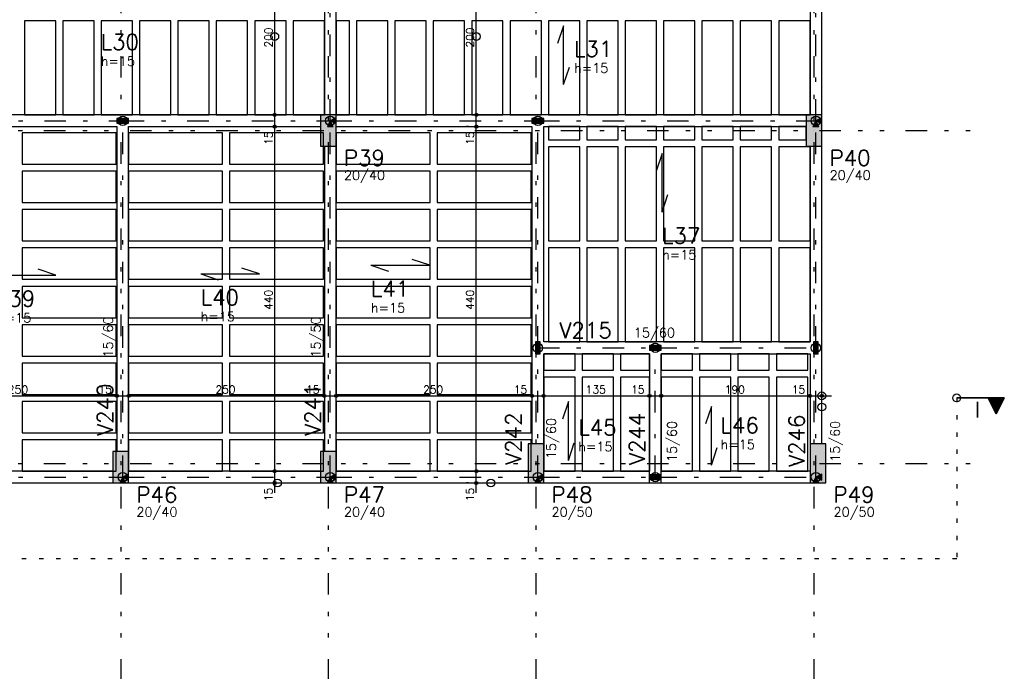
# Model space of a CAD drawing. Extents: x 0 to 119, y 0 to 84.
# Tile 9 of 19: x 54 to 77, y 19 to 34. Entities that reach past the tile are written whole.
import ezdxf

# ---------------------------------------------------------------- set-up
doc = ezdxf.new("R2010")
doc.units = 0
doc.header["$MEASUREMENT"] = 0
for name, pattern in [('ESTILO_TQS_0002', [0.4, 0.1, -0.3]), ('ESTILO_TQS_0003', [1.5, 0.5, -0.4, 0.1, -0.5]), ('ESTILO_TQS_0004', [2, 0.5, -0.4, 0.1, -0.4, 0.1, -0.5])]:
    doc.linetypes.add(name, pattern=pattern)
for name, color, linetype in [('1', 1, 'CONTINUOUS'), ('3', 3, 'CONTINUOUS'), ('4', 4, 'CONTINUOUS'), ('6', 6, 'CONTINUOUS'), ('9', 9, 'CONTINUOUS')]:
    doc.layers.add(name, color=color, linetype=linetype)
doc.styles.get("Standard").update_dxf_attribs({"font": 'ROMANS.SHX'})

msp = doc.modelspace()

# ---------------------------------------------------------------- linework, layer by layer
at = {"layer": '1', "linetype": 'ESTILO_TQS_0004'}
for p, q in [((56.007, 75.149), (56.007, 6.967)), ((60.825, 75.149), (60.825, 6.967)), ((65.644, 75.149), (65.644, 6.967)), ((72.098, 75.149), (72.098, 6.967)), ((10.225, 31.422), (76.189, 31.422)), ((10.225, 23.695), (76.189, 23.695))]:
    msp.add_line(p, q, dxfattribs=at)
at = {"layer": '1', "linetype": 'Continuous'}
for p, q in [((59.582, 31.558), (59.582, 35.649)), ((64.26, 31.558), (64.26, 35.649)), ((66.283, 33.85), (66.147, 33.441)), ((66.283, 32.486), (66.283, 33.85)), ((66.283, 32.486), (66.42, 32.895)), ((59.582, 31.286), (59.582, 32.013)), ((64.26, 31.286), (64.26, 32.013)), ((59.582, 31.786), (59.582, 31.786)), ((59.582, 31.786), (59.582, 31.786)), ((64.077, 31.786), (64.033, 31.786)), ((64.077, 31.786), (64.033, 31.786)), ((64.304, 31.786), (64.304, 31.786)), ((64.304, 31.786), (64.304, 31.786)), ((59.582, 23.286), (59.582, 31.74)), ((64.26, 23.286), (64.26, 31.74)), ((59.582, 31.513), (59.582, 31.513)), ((59.582, 31.513), (59.582, 31.513)), ((60.825, 31.422), (60.825, 31.422)), ((64.077, 31.513), (64.033, 31.513)), ((64.077, 31.513), (64.033, 31.513)), ((64.304, 31.513), (64.304, 31.513)), ((64.304, 31.513), (64.304, 31.513)), ((72.098, 31.422), (72.098, 31.422)), ((68.574, 30.888), (68.437, 30.479)), ((68.574, 29.524), (68.574, 30.888)), ((68.574, 29.524), (68.71, 29.934)), ((63.179, 28.293), (62.77, 28.43)), ((54.501, 28.064), (54.092, 28.2)), ((59.226, 28.093), (58.817, 28.229)), ((61.815, 28.293), (63.179, 28.293)), ((61.815, 28.293), (62.224, 28.157)), ((53.137, 28.064), (54.501, 28.064)), ((57.863, 28.093), (59.226, 28.093)), ((57.863, 28.093), (58.272, 27.956)), ((51.144, 25.263), (56.144, 25.263)), ((55.689, 25.263), (56.416, 25.263)), ((55.916, 25.263), (55.916, 25.263)), ((55.916, 25.263), (55.916, 25.263)), ((55.962, 25.263), (60.962, 25.263)), ((56.189, 25.263), (56.189, 25.263)), ((56.189, 25.263), (56.189, 25.263)), ((60.507, 25.263), (61.234, 25.263)), ((60.734, 25.263), (60.734, 25.263)), ((60.734, 25.263), (60.734, 25.263)), ((60.78, 25.263), (65.78, 25.263)), ((61.007, 25.263), (61.007, 25.263)), ((61.007, 25.263), (61.007, 25.263)), ((65.325, 25.263), (66.053, 25.263)), ((65.553, 25.263), (65.553, 25.263)), ((65.553, 25.263), (65.553, 25.263)), ((65.598, 25.263), (68.507, 25.263)), ((65.825, 25.263), (65.825, 25.263)), ((65.825, 25.263), (65.825, 25.263)), ((68.053, 25.263), (68.78, 25.263)), ((68.28, 25.263), (68.28, 25.263)), ((68.28, 25.263), (68.28, 25.263)), ((68.325, 25.263), (72.234, 25.263)), ((68.553, 25.263), (68.553, 25.263)), ((68.553, 25.263), (68.553, 25.263)), ((71.78, 25.263), (72.507, 25.263)), ((72.007, 25.263), (72.007, 25.263)), ((72.007, 25.263), (72.007, 25.263)), ((72.28, 25.263), (72.28, 25.263)), ((66.397, 25.128), (66.261, 24.719)), ((66.397, 23.764), (66.397, 25.128)), ((69.719, 25.018), (69.582, 24.609)), ((69.719, 23.654), (69.719, 25.018)), ((66.397, 23.764), (66.533, 24.174)), ((69.719, 23.654), (69.855, 24.063)), ((56.007, 23.604), (56.007, 23.604)), ((59.582, 23.013), (59.582, 23.74)), ((60.825, 23.604), (60.825, 23.604)), ((64.26, 23.013), (64.26, 23.74)), ((65.644, 23.695), (65.644, 23.695)), ((72.189, 23.695), (72.189, 23.695)), ((59.582, 23.513), (59.582, 23.513)), ((59.582, 23.513), (59.582, 23.513)), ((64.077, 23.513), (64.033, 23.513)), ((64.077, 23.513), (64.033, 23.513)), ((64.304, 23.513), (64.304, 23.513)), ((64.304, 23.513), (64.304, 23.513)), ((59.582, 23.24), (59.582, 23.24)), ((64.077, 23.24), (64.033, 23.24)), ((64.304, 23.24), (64.304, 23.24))]:
    msp.add_line(p, q, dxfattribs=at)
at = {"layer": '1', "linetype": 'ESTILO_TQS_0003'}
for p, q in [((60.871, 31.649), (60.871, 35.558)), ((72.144, 31.649), (72.144, 35.558)), ((51.234, 31.649), (56.053, 31.649)), ((56.053, 31.649), (60.871, 31.649)), ((56.053, 23.376), (56.053, 31.649)), ((60.871, 31.649), (65.689, 31.649)), ((60.871, 23.376), (60.871, 31.649)), ((65.689, 31.649), (72.144, 31.649)), ((65.689, 26.376), (65.689, 31.649)), ((72.144, 26.376), (72.144, 31.649)), ((65.689, 23.376), (65.689, 26.376)), ((65.689, 26.376), (68.416, 26.376)), ((68.416, 23.376), (68.416, 26.376)), ((68.416, 26.376), (72.144, 26.376)), ((72.144, 23.376), (72.144, 26.376)), ((51.234, 23.376), (56.053, 23.376)), ((56.053, 23.376), (60.871, 23.376)), ((60.871, 23.376), (65.689, 23.376)), ((65.689, 23.376), (68.416, 23.376)), ((68.416, 23.376), (72.144, 23.376))]:
    msp.add_line(p, q, dxfattribs=at)
at = {"layer": '1', "linetype": 'Continuous'}
for points in [[(60.734, 35.422), (60.734, 31.786)], [(61.007, 31.786), (61.007, 35.422)], [(72.007, 35.422), (72.007, 31.786)], [(72.28, 31.786), (72.28, 35.422)], [(53.771, 31.786), (54.498, 31.786), (54.498, 33.967), (53.771, 33.967), (53.771, 31.786)], [(54.662, 31.786), (55.389, 31.786), (55.389, 33.967), (54.662, 33.967), (54.662, 31.786)], [(55.553, 31.786), (56.28, 31.786), (56.28, 33.967), (55.553, 33.967), (55.553, 31.786)], [(56.444, 31.786), (57.171, 31.786), (57.171, 33.967), (56.444, 33.967), (56.444, 31.786)], [(57.334, 31.786), (58.062, 31.786), (58.062, 33.967), (57.334, 33.967), (57.334, 31.786)], [(58.225, 31.786), (58.953, 31.786), (58.953, 33.967), (58.225, 33.967), (58.225, 31.786)], [(59.116, 31.786), (59.844, 31.786), (59.844, 33.967), (59.116, 33.967), (59.116, 31.786)], [(60.007, 31.786), (60.734, 31.786), (60.734, 33.967), (60.007, 33.967), (60.007, 31.786)], [(61.007, 31.786), (61.316, 31.786), (61.316, 33.967), (61.007, 33.967), (61.007, 31.786)], [(61.48, 31.786), (62.207, 31.786), (62.207, 33.967), (61.48, 33.967), (61.48, 31.786)], [(62.371, 31.786), (63.098, 31.786), (63.098, 33.967), (62.371, 33.967), (62.371, 31.786)], [(63.262, 31.786), (63.989, 31.786), (63.989, 33.967), (63.262, 33.967), (63.262, 31.786)], [(64.153, 31.786), (64.88, 31.786), (64.88, 33.967), (64.153, 33.967), (64.153, 31.786)], [(65.044, 31.786), (65.771, 31.786), (65.771, 33.967), (65.044, 33.967), (65.044, 31.786)], [(65.934, 31.786), (66.662, 31.786), (66.662, 33.967), (65.934, 33.967), (65.934, 31.786)], [(66.825, 31.786), (67.553, 31.786), (67.553, 33.967), (66.825, 33.967), (66.825, 31.786)], [(67.716, 31.786), (68.444, 31.786), (68.444, 33.967), (67.716, 33.967), (67.716, 31.786)], [(68.607, 31.786), (69.335, 31.786), (69.335, 33.967), (68.607, 33.967), (68.607, 31.786)], [(69.498, 31.786), (70.225, 31.786), (70.225, 33.967), (69.498, 33.967), (69.498, 31.786)], [(70.389, 31.786), (71.116, 31.786), (71.116, 33.967), (70.389, 33.967), (70.389, 31.786)], [(71.28, 31.786), (72.007, 31.786), (72.007, 33.967), (71.28, 33.967), (71.28, 31.786)], [(56.053, 31.786), (51.371, 31.786)], [(60.644, 31.786), (56.053, 31.786)], [(65.689, 31.786), (61.007, 31.786)], [(71.916, 31.786), (65.689, 31.786)], [(55.916, 31.704), (55.916, 31.595), (56.189, 31.595), (56.189, 31.704), (55.916, 31.704)], [(60.803, 31.513), (60.939, 31.513), (60.871, 31.649), (60.803, 31.513)], [(61.007, 31.581), (61.007, 31.717), (60.871, 31.649), (61.007, 31.581)], [(65.553, 31.704), (65.553, 31.595), (65.825, 31.595), (65.825, 31.704), (65.553, 31.704)], [(72.075, 31.513), (72.212, 31.513), (72.144, 31.649), (72.075, 31.513)], [(72.28, 31.581), (72.28, 31.717), (72.144, 31.649), (72.28, 31.581)], [(51.371, 31.513), (55.916, 31.513)], [(53.716, 31.367), (53.716, 30.64), (55.898, 30.64), (55.898, 31.367), (53.716, 31.367)], [(55.916, 31.513), (55.916, 23.967)], [(56.189, 31.513), (60.644, 31.513)], [(56.189, 23.967), (56.189, 31.513)], [(56.189, 31.367), (56.189, 30.64), (58.371, 30.64), (58.371, 31.367), (56.189, 31.367)], [(58.535, 31.367), (58.535, 30.64), (60.716, 30.64), (60.716, 31.367), (58.535, 31.367)], [(61.007, 31.513), (65.553, 31.513)], [(61.007, 31.367), (61.007, 30.64), (63.189, 30.64), (63.189, 31.367), (61.007, 31.367)], [(63.353, 31.367), (63.353, 30.64), (65.534, 30.64), (65.534, 31.367), (63.353, 31.367)], [(65.553, 31.513), (65.553, 26.376)], [(65.825, 31.513), (71.916, 31.513)], [(65.825, 26.513), (65.825, 31.513)], [(65.934, 31.204), (66.662, 31.204), (66.662, 31.513), (65.934, 31.513), (65.934, 31.204)], [(66.825, 31.204), (67.553, 31.204), (67.553, 31.513), (66.825, 31.513), (66.825, 31.204)], [(67.716, 31.204), (68.444, 31.204), (68.444, 31.513), (67.716, 31.513), (67.716, 31.204)], [(68.607, 31.204), (69.335, 31.204), (69.335, 31.513), (68.607, 31.513), (68.607, 31.204)], [(69.498, 31.204), (70.225, 31.204), (70.225, 31.513), (69.498, 31.513), (69.498, 31.204)], [(70.389, 31.204), (71.116, 31.204), (71.116, 31.513), (70.389, 31.513), (70.389, 31.204)], [(71.28, 31.204), (71.916, 31.204), (71.916, 31.513), (71.28, 31.513), (71.28, 31.204)], [(60.734, 31.058), (60.734, 23.967)], [(61.007, 23.967), (61.007, 31.058)], [(65.934, 28.858), (66.662, 28.858), (66.662, 31.04), (65.934, 31.04), (65.934, 28.858)], [(66.825, 28.858), (67.553, 28.858), (67.553, 31.04), (66.825, 31.04), (66.825, 28.858)], [(67.716, 28.858), (68.444, 28.858), (68.444, 31.04), (67.716, 31.04), (67.716, 28.858)], [(68.607, 28.858), (69.335, 28.858), (69.335, 31.04), (68.607, 31.04), (68.607, 28.858)], [(69.498, 28.858), (70.225, 28.858), (70.225, 31.04), (69.498, 31.04), (69.498, 28.858)], [(70.389, 28.858), (71.116, 28.858), (71.116, 31.04), (70.389, 31.04), (70.389, 28.858)], [(71.28, 28.858), (72.007, 28.858), (72.007, 31.04), (71.28, 31.04), (71.28, 28.858)], [(72.007, 31.058), (72.007, 26.513)], [(72.28, 26.376), (72.28, 31.058)], [(53.716, 30.476), (53.716, 29.749), (55.898, 29.749), (55.898, 30.476), (53.716, 30.476)], [(56.189, 30.476), (56.189, 29.749), (58.371, 29.749), (58.371, 30.476), (56.189, 30.476)], [(58.535, 30.476), (58.535, 29.749), (60.716, 29.749), (60.716, 30.476), (58.535, 30.476)], [(61.007, 30.476), (61.007, 29.749), (63.189, 29.749), (63.189, 30.476), (61.007, 30.476)], [(63.353, 30.476), (63.353, 29.749), (65.534, 29.749), (65.534, 30.476), (63.353, 30.476)], [(53.716, 29.586), (53.716, 28.858), (55.898, 28.858), (55.898, 29.586), (53.716, 29.586)], [(56.189, 29.586), (56.189, 28.858), (58.371, 28.858), (58.371, 29.586), (56.189, 29.586)], [(58.535, 29.586), (58.535, 28.858), (60.716, 28.858), (60.716, 29.586), (58.535, 29.586)], [(61.007, 29.586), (61.007, 28.858), (63.189, 28.858), (63.189, 29.586), (61.007, 29.586)], [(63.353, 29.586), (63.353, 28.858), (65.534, 28.858), (65.534, 29.586), (63.353, 29.586)], [(53.716, 28.695), (53.716, 27.967), (55.898, 27.967), (55.898, 28.695), (53.716, 28.695)], [(56.189, 28.695), (56.189, 27.967), (58.371, 27.967), (58.371, 28.695), (56.189, 28.695)], [(58.535, 28.695), (58.535, 27.967), (60.716, 27.967), (60.716, 28.695), (58.535, 28.695)], [(61.007, 28.695), (61.007, 27.967), (63.189, 27.967), (63.189, 28.695), (61.007, 28.695)], [(63.353, 28.695), (63.353, 27.967), (65.534, 27.967), (65.534, 28.695), (63.353, 28.695)], [(65.934, 26.513), (66.662, 26.513), (66.662, 28.695), (65.934, 28.695), (65.934, 26.513)], [(66.825, 26.513), (67.553, 26.513), (67.553, 28.695), (66.825, 28.695), (66.825, 26.513)], [(67.716, 26.513), (68.444, 26.513), (68.444, 28.695), (67.716, 28.695), (67.716, 26.513)], [(68.607, 26.513), (69.335, 26.513), (69.335, 28.695), (68.607, 28.695), (68.607, 26.513)], [(69.498, 26.513), (70.225, 26.513), (70.225, 28.695), (69.498, 28.695), (69.498, 26.513)], [(70.389, 26.513), (71.116, 26.513), (71.116, 28.695), (70.389, 28.695), (70.389, 26.513)], [(71.28, 26.513), (72.007, 26.513), (72.007, 28.695), (71.28, 28.695), (71.28, 26.513)], [(53.716, 27.804), (53.716, 27.076), (55.898, 27.076), (55.898, 27.804), (53.716, 27.804)], [(56.189, 27.804), (56.189, 27.076), (58.371, 27.076), (58.371, 27.804), (56.189, 27.804)], [(58.535, 27.804), (58.535, 27.076), (60.716, 27.076), (60.716, 27.804), (58.535, 27.804)], [(61.007, 27.804), (61.007, 27.076), (63.189, 27.076), (63.189, 27.804), (61.007, 27.804)], [(63.353, 27.804), (63.353, 27.076), (65.534, 27.076), (65.534, 27.804), (63.353, 27.804)], [(53.716, 26.913), (53.716, 26.186), (55.898, 26.186), (55.898, 26.913), (53.716, 26.913)], [(56.189, 26.913), (56.189, 26.186), (58.371, 26.186), (58.371, 26.913), (56.189, 26.913)], [(58.535, 26.913), (58.535, 26.186), (60.716, 26.186), (60.716, 26.913), (58.535, 26.913)], [(61.007, 26.913), (61.007, 26.186), (63.189, 26.186), (63.189, 26.913), (61.007, 26.913)], [(63.353, 26.913), (63.353, 26.186), (65.534, 26.186), (65.534, 26.913), (63.353, 26.913)], [(65.635, 26.24), (65.744, 26.24), (65.744, 26.513), (65.635, 26.513), (65.635, 26.24)], [(68.416, 26.513), (65.825, 26.513)], [(72.007, 26.513), (68.416, 26.513)], [(72.089, 26.24), (72.198, 26.24), (72.198, 26.513), (72.089, 26.513), (72.089, 26.24)], [(65.553, 26.376), (65.553, 24.149)], [(68.28, 26.431), (68.28, 26.322), (68.553, 26.322), (68.553, 26.431), (68.28, 26.431)], [(72.28, 24.149), (72.28, 26.376)], [(65.825, 24.149), (65.825, 26.24)], [(65.825, 26.24), (68.28, 26.24)], [(65.825, 25.858), (66.553, 25.858), (66.553, 26.24), (65.825, 26.24), (65.825, 25.858)], [(66.716, 25.858), (67.444, 25.858), (67.444, 26.24), (66.716, 26.24), (66.716, 25.858)], [(67.607, 25.858), (68.28, 25.858), (68.28, 26.24), (67.607, 26.24), (67.607, 25.858)], [(68.28, 26.24), (68.28, 23.513)], [(68.553, 23.513), (68.553, 26.24)], [(68.553, 26.24), (72.007, 26.24)], [(68.553, 25.858), (69.28, 25.858), (69.28, 26.24), (68.553, 26.24), (68.553, 25.858)], [(69.444, 25.858), (70.171, 25.858), (70.171, 26.24), (69.444, 26.24), (69.444, 25.858)], [(70.335, 25.858), (71.062, 25.858), (71.062, 26.24), (70.335, 26.24), (70.335, 25.858)], [(71.225, 25.858), (71.953, 25.858), (71.953, 26.24), (71.225, 26.24), (71.225, 25.858)], [(72.007, 26.24), (72.007, 24.149)], [(53.716, 26.022), (53.716, 25.295), (55.898, 25.295), (55.898, 26.022), (53.716, 26.022)], [(56.189, 26.022), (56.189, 25.295), (58.371, 25.295), (58.371, 26.022), (56.189, 26.022)], [(58.535, 26.022), (58.535, 25.295), (60.716, 25.295), (60.716, 26.022), (58.535, 26.022)], [(61.007, 26.022), (61.007, 25.295), (63.189, 25.295), (63.189, 26.022), (61.007, 26.022)], [(63.353, 26.022), (63.353, 25.295), (65.534, 25.295), (65.534, 26.022), (63.353, 26.022)], [(65.825, 23.513), (66.553, 23.513), (66.553, 25.695), (65.825, 25.695), (65.825, 23.513)], [(66.716, 23.513), (67.444, 23.513), (67.444, 25.695), (66.716, 25.695), (66.716, 23.513)], [(67.607, 23.513), (68.28, 23.513), (68.28, 25.695), (67.607, 25.695), (67.607, 23.513)], [(68.553, 23.513), (69.28, 23.513), (69.28, 25.695), (68.553, 25.695), (68.553, 23.513)], [(69.444, 23.513), (70.171, 23.513), (70.171, 25.695), (69.444, 25.695), (69.444, 23.513)], [(70.335, 23.513), (71.062, 23.513), (71.062, 25.695), (70.335, 25.695), (70.335, 23.513)], [(71.225, 23.513), (71.953, 23.513), (71.953, 25.695), (71.225, 25.695), (71.225, 23.513)], [(53.716, 25.131), (53.716, 24.404), (55.898, 24.404), (55.898, 25.131), (53.716, 25.131)], [(56.189, 25.131), (56.189, 24.404), (58.371, 24.404), (58.371, 25.131), (56.189, 25.131)], [(58.535, 25.131), (58.535, 24.404), (60.716, 24.404), (60.716, 25.131), (58.535, 25.131)], [(61.007, 25.131), (61.007, 24.404), (63.189, 24.404), (63.189, 25.131), (61.007, 25.131)], [(63.353, 25.131), (63.353, 24.404), (65.534, 24.404), (65.534, 25.131), (63.353, 25.131)], [(53.716, 24.24), (53.716, 23.513), (55.898, 23.513), (55.898, 24.24), (53.716, 24.24)], [(56.189, 24.24), (56.189, 23.513), (58.371, 23.513), (58.371, 24.24), (56.189, 24.24)], [(58.535, 24.24), (58.535, 23.513), (60.716, 23.513), (60.716, 24.24), (58.535, 24.24)], [(61.007, 24.24), (61.007, 23.513), (63.189, 23.513), (63.189, 24.24), (61.007, 24.24)], [(63.353, 24.24), (63.353, 23.513), (65.534, 23.513), (65.534, 24.24), (63.353, 24.24)], [(55.825, 23.513), (51.371, 23.513)], [(55.984, 23.24), (56.121, 23.24), (56.053, 23.376), (55.984, 23.24)], [(56.189, 23.308), (56.189, 23.445), (56.053, 23.376), (56.189, 23.308)], [(60.644, 23.513), (56.189, 23.513)], [(60.803, 23.24), (60.939, 23.24), (60.871, 23.376), (60.803, 23.24)], [(61.007, 23.308), (61.007, 23.445), (60.871, 23.376), (61.007, 23.308)], [(65.462, 23.513), (61.007, 23.513)], [(65.621, 23.24), (65.757, 23.24), (65.689, 23.376), (65.621, 23.24)], [(65.825, 23.308), (65.825, 23.445), (65.689, 23.376), (65.825, 23.308)], [(68.28, 23.513), (65.825, 23.513)], [(68.28, 23.24), (68.28, 23.513)], [(68.28, 23.431), (68.28, 23.322), (68.553, 23.322), (68.553, 23.431), (68.28, 23.431)], [(72.007, 23.513), (68.553, 23.513)], [(68.553, 23.24), (68.553, 23.513)], [(72.075, 23.24), (72.212, 23.24), (72.144, 23.376), (72.075, 23.24)], [(72.28, 23.308), (72.28, 23.445), (72.144, 23.376), (72.28, 23.308)], [(51.371, 23.24), (55.825, 23.24)], [(56.189, 23.24), (60.644, 23.24)], [(61.007, 23.24), (65.462, 23.24)], [(65.825, 23.24), (68.416, 23.24)], [(68.416, 23.24), (72.007, 23.24)]]:
    msp.add_lwpolyline(points, dxfattribs=at)
for centre, radius in [((59.582, 33.604), 0.0909), ((64.26, 33.604), 0.0909), ((59.582, 31.786), 0.0364), ((59.582, 31.786), 0.0364), ((59.582, 31.786), 0.0182), ((59.582, 31.786), 0.0182), ((64.26, 31.786), 0.0364), ((64.26, 31.786), 0.0364), ((64.26, 31.786), 0.0182), ((64.26, 31.786), 0.0182), ((56.053, 31.649), 0.109), ((56.053, 31.649), 0.109), ((59.582, 31.513), 0.0364), ((59.582, 31.513), 0.0364), ((60.871, 31.649), 0.109), ((60.871, 31.649), 0.109), ((64.26, 31.513), 0.0364), ((64.26, 31.513), 0.0364), ((65.689, 31.649), 0.109), ((65.689, 31.649), 0.109), ((72.144, 31.649), 0.109), ((72.144, 31.649), 0.109), ((59.582, 31.513), 0.0182), ((59.582, 31.513), 0.0182), ((64.26, 31.513), 0.0182), ((64.26, 31.513), 0.0182), ((65.689, 26.376), 0.109), ((65.689, 26.376), 0.109), ((68.416, 26.376), 0.109), ((68.416, 26.376), 0.109), ((72.144, 26.376), 0.109), ((72.144, 26.376), 0.109), ((55.916, 25.263), 0.0364), ((55.916, 25.263), 0.0364), ((55.916, 25.263), 0.0182), ((55.916, 25.263), 0.0182), ((56.189, 25.263), 0.0364), ((56.189, 25.263), 0.0364), ((56.189, 25.263), 0.0182), ((56.189, 25.263), 0.0182), ((60.734, 25.263), 0.0364), ((60.734, 25.263), 0.0364), ((60.734, 25.263), 0.0182), ((60.734, 25.263), 0.0182), ((61.007, 25.263), 0.0364), ((61.007, 25.263), 0.0364), ((61.007, 25.263), 0.0182), ((61.007, 25.263), 0.0182), ((65.553, 25.263), 0.0364), ((65.553, 25.263), 0.0364), ((65.553, 25.263), 0.0182), ((65.553, 25.263), 0.0182), ((65.825, 25.263), 0.0364), ((65.825, 25.263), 0.0364), ((65.825, 25.263), 0.0182), ((65.825, 25.263), 0.0182), ((68.28, 25.263), 0.0364), ((68.28, 25.263), 0.0364), ((68.28, 25.263), 0.0182), ((68.28, 25.263), 0.0182), ((68.553, 25.263), 0.0364), ((68.553, 25.263), 0.0364), ((68.553, 25.263), 0.0182), ((68.553, 25.263), 0.0182), ((72.007, 25.263), 0.0364), ((72.007, 25.263), 0.0364), ((72.007, 25.263), 0.0182), ((72.007, 25.263), 0.0182), ((72.28, 25.263), 0.0909), ((72.28, 25.263), 0.0364), ((72.28, 25.263), 0.0182), ((75.411, 25.214), 0.0909), ((72.28, 25.003), 0.0909), ((59.582, 23.513), 0.0364), ((59.582, 23.513), 0.0364), ((64.26, 23.513), 0.0364), ((64.26, 23.513), 0.0364), ((56.053, 23.376), 0.109), ((56.053, 23.376), 0.109), ((59.646, 23.24), 0.0909), ((59.582, 23.513), 0.0182), ((59.582, 23.513), 0.0182), ((60.871, 23.376), 0.109), ((60.871, 23.376), 0.109), ((64.26, 23.513), 0.0182), ((64.26, 23.513), 0.0182), ((64.598, 23.24), 0.0909), ((65.689, 23.376), 0.109), ((65.689, 23.376), 0.109), ((68.416, 23.376), 0.109), ((68.416, 23.376), 0.109), ((72.144, 23.376), 0.109), ((72.144, 23.376), 0.109), ((59.582, 23.24), 0.0364), ((59.582, 23.24), 0.0182), ((64.26, 23.24), 0.0364), ((64.26, 23.24), 0.0182)]:
    msp.add_circle(centre, radius, dxfattribs=at)
at = {"layer": '3', "linetype": 'Continuous'}
for p, q in [((75.411, 25.214), (76.517, 25.214)), ((76.514, 25.213), (75.411, 25.213)), ((76.328, 24.837), (76.14, 25.213)), ((76.328, 24.841), (76.142, 25.213)), ((76.5, 25.185), (76.156, 25.185)), ((76.486, 25.156), (76.17, 25.156)), ((76.517, 25.214), (76.328, 24.837)), ((76.514, 25.213), (76.328, 24.841)), ((76.471, 25.127), (76.185, 25.127)), ((76.457, 25.098), (76.199, 25.098)), ((76.442, 25.069), (76.214, 25.069)), ((76.428, 25.04), (76.228, 25.04)), ((76.413, 25.011), (76.243, 25.011)), ((76.399, 24.982), (76.257, 24.982)), ((76.384, 24.953), (76.272, 24.953)), ((76.37, 24.924), (76.286, 24.924)), ((76.355, 24.895), (76.301, 24.895)), ((76.341, 24.866), (76.315, 24.866))]:
    msp.add_line(p, q, dxfattribs=at)
at = {"layer": '3', "linetype": 'ESTILO_TQS_0002'}
for p, q in [((75.411, 25.214), (75.411, 21.478)), ((75.411, 21.478), (12.864, 21.478))]:
    msp.add_line(p, q, dxfattribs=at)
at = {"layer": '3', "linetype": 'Continuous'}
msp.add_lwpolyline([(76.514, 25.213), (76.328, 24.841), (76.142, 25.213), (76.514, 25.213)], dxfattribs=at)
at = {"layer": '6', "linetype": 'Continuous'}
for points in [[(60.644, 31.058), (61.007, 31.058), (61.007, 31.786), (60.644, 31.786), (60.644, 31.058)], [(71.916, 31.058), (72.28, 31.058), (72.28, 31.786), (71.916, 31.786), (71.916, 31.058)], [(65.462, 23.24), (65.825, 23.24), (65.825, 24.149), (65.462, 24.149), (65.462, 23.24)], [(72.007, 23.24), (72.371, 23.24), (72.371, 24.149), (72.007, 24.149), (72.007, 23.24)], [(55.825, 23.24), (56.189, 23.24), (56.189, 23.967), (55.825, 23.967), (55.825, 23.24)], [(60.644, 23.24), (61.007, 23.24), (61.007, 23.967), (60.644, 23.967), (60.644, 23.24)]]:
    msp.add_lwpolyline(points, dxfattribs=at)
at = {"layer": '9', "linetype": 'Continuous'}
for points in [[(60.644, 31.058), (61.007, 31.058), (61.007, 31.786)], [(60.644, 31.058), (61.007, 31.786), (60.644, 31.786)], [(60.644, 31.058), (60.644, 31.786), (60.644, 31.058)], [(71.916, 31.058), (72.28, 31.058), (72.28, 31.786)], [(71.916, 31.058), (72.28, 31.786), (71.916, 31.786)], [(71.916, 31.058), (71.916, 31.786), (71.916, 31.058)], [(55.916, 31.704), (55.916, 31.595), (56.189, 31.595)], [(55.916, 31.704), (56.189, 31.595), (56.189, 31.704)], [(55.916, 31.704), (56.189, 31.704), (55.916, 31.704)], [(60.803, 31.513), (60.939, 31.513), (60.871, 31.649)], [(60.803, 31.513), (60.871, 31.649), (60.803, 31.513)], [(61.007, 31.581), (61.007, 31.717), (60.871, 31.649)], [(61.007, 31.581), (60.871, 31.649), (61.007, 31.581)], [(65.553, 31.704), (65.553, 31.595), (65.825, 31.595)], [(65.553, 31.704), (65.825, 31.595), (65.825, 31.704)], [(65.553, 31.704), (65.825, 31.704), (65.553, 31.704)], [(72.075, 31.513), (72.212, 31.513), (72.144, 31.649)], [(72.075, 31.513), (72.144, 31.649), (72.075, 31.513)], [(72.28, 31.581), (72.28, 31.717), (72.144, 31.649)], [(72.28, 31.581), (72.144, 31.649), (72.28, 31.581)], [(65.635, 26.24), (65.744, 26.24), (65.744, 26.513)], [(65.635, 26.24), (65.744, 26.513), (65.635, 26.513)], [(65.635, 26.24), (65.635, 26.513), (65.635, 26.24)], [(72.089, 26.24), (72.198, 26.24), (72.198, 26.513)], [(72.089, 26.24), (72.198, 26.513), (72.089, 26.513)], [(72.089, 26.24), (72.089, 26.513), (72.089, 26.24)], [(68.28, 26.431), (68.28, 26.322), (68.553, 26.322)], [(68.28, 26.431), (68.553, 26.322), (68.553, 26.431)], [(68.28, 26.431), (68.553, 26.431), (68.28, 26.431)], [(65.462, 23.24), (65.825, 23.24), (65.825, 24.149)], [(65.462, 23.24), (65.825, 24.149), (65.462, 24.149)], [(65.462, 23.24), (65.462, 24.149), (65.462, 23.24)], [(72.007, 23.24), (72.371, 23.24), (72.371, 24.149)], [(72.007, 23.24), (72.371, 24.149), (72.007, 24.149)], [(72.007, 23.24), (72.007, 24.149), (72.007, 23.24)], [(55.825, 23.24), (56.189, 23.24), (56.189, 23.967)], [(55.825, 23.24), (56.189, 23.967), (55.825, 23.967)], [(55.825, 23.24), (55.825, 23.967), (55.825, 23.24)], [(60.644, 23.24), (61.007, 23.24), (61.007, 23.967)], [(60.644, 23.24), (61.007, 23.967), (60.644, 23.967)], [(60.644, 23.24), (60.644, 23.967), (60.644, 23.24)], [(55.984, 23.24), (56.121, 23.24), (56.053, 23.376)], [(55.984, 23.24), (56.053, 23.376), (55.984, 23.24)], [(56.189, 23.308), (56.189, 23.445), (56.053, 23.376)], [(56.189, 23.308), (56.053, 23.376), (56.189, 23.308)], [(60.803, 23.24), (60.939, 23.24), (60.871, 23.376)], [(60.803, 23.24), (60.871, 23.376), (60.803, 23.24)], [(61.007, 23.308), (61.007, 23.445), (60.871, 23.376)], [(61.007, 23.308), (60.871, 23.376), (61.007, 23.308)], [(65.621, 23.24), (65.757, 23.24), (65.689, 23.376)], [(65.621, 23.24), (65.689, 23.376), (65.621, 23.24)], [(65.825, 23.308), (65.825, 23.445), (65.689, 23.376)], [(65.825, 23.308), (65.689, 23.376), (65.825, 23.308)], [(68.28, 23.431), (68.28, 23.322), (68.553, 23.322)], [(68.28, 23.431), (68.553, 23.322), (68.553, 23.431)], [(68.28, 23.431), (68.553, 23.431), (68.28, 23.431)], [(72.075, 23.24), (72.212, 23.24), (72.144, 23.376)], [(72.075, 23.24), (72.144, 23.376), (72.075, 23.24)], [(72.28, 23.308), (72.28, 23.445), (72.144, 23.376)], [(72.28, 23.308), (72.144, 23.376), (72.28, 23.308)]]:
    msp.add_solid(points, dxfattribs=at)

# ---------------------------------------------------------------- texts
at = {"layer": '1', "linetype": 'Continuous'}
for s, p in [('200', (59.528, 33.349)), ('200', (64.205, 33.349)), ('15', (59.528, 31.089)), ('15', (64.205, 31.089)), ('440', (59.528, 27.258)), ('440', (64.205, 27.258)), ('15', (59.528, 22.816)), ('15', (64.205, 22.816))]:
    msp.add_text(s, height=0.1818, rotation=90, dxfattribs=at).set_placement(p)
for s, p in [('250', (53.389, 25.317)), ('15', (55.492, 25.317)), ('250', (58.207, 25.317)), ('15', (60.31, 25.317)), ('250', (63.025, 25.317)), ('15', (65.128, 25.317)), ('135', (66.798, 25.317)), ('15', (67.856, 25.317)), ('190', (70.025, 25.317)), ('15', (71.583, 25.317))]:
    msp.add_text(s, height=0.1818, dxfattribs=at).set_placement(p)
at = {"layer": '3', "linetype": 'Continuous'}
for s, p in [('h=15', (55.543, 32.922)), ('h=15', (66.531, 32.763)), ('20/40', (61.189, 30.276)), ('20/40', (72.462, 30.276)), ('h=15', (68.574, 28.426)), ('h=15', (61.815, 27.195)), ('h=15', (53.137, 26.966)), ('h=15', (57.863, 26.994)), ('15/60', (67.918, 26.62)), ('h=15', (69.93, 24.024)), ('h=15', (66.629, 23.975)), ('20/40', (56.371, 22.458)), ('20/40', (61.189, 22.458)), ('20/50', (66.007, 22.458)), ('20/50', (72.553, 22.458))]:
    msp.add_text(s, height=0.2182, dxfattribs=at).set_placement(p)
for s, height, rotation, p in [('15/60', 0.2182, 90, (55.825, 26.149)), ('15/50', 0.2182, 90, (60.644, 26.149)), ('I', 0.364, 180, (75.957, 25.123)), ('15/60', 0.2182, 90, (66.109, 23.794)), ('15/60', 0.2182, 90, (68.912, 23.726)), ('15/60', 0.2182, 90, (72.697, 23.729))]:
    msp.add_text(s, height=height, rotation=rotation, dxfattribs=at).set_placement(p)
at = {"layer": '4', "linetype": 'Continuous'}
for s, p in [('L30', (55.543, 33.293)), ('L31', (66.531, 33.134)), ('L37', (68.574, 28.797)), ('L41', (61.815, 27.566)), ('L39', (53.137, 27.337)), ('L40', (57.863, 27.365)), ('V215', (66.189, 26.604)), ('L45', (66.629, 24.346)), ('L46', (69.93, 24.395))]:
    msp.add_text(s, height=0.3636, dxfattribs=at).set_placement(p)
for s, p in [('V240', (55.825, 24.331)), ('V241', (60.644, 24.331)), ('V242', (65.303, 23.658)), ('V244', (68.17, 23.656)), ('V246', (71.878, 23.611))]:
    msp.add_text(s, height=0.3636, rotation=90, dxfattribs=at).set_placement(p)
at = {"layer": '6', "linetype": 'Continuous'}
for s, p in [('P39', (61.189, 30.604)), ('P40', (72.462, 30.604)), ('P46', (56.371, 22.786)), ('P47', (61.189, 22.786)), ('P48', (66.007, 22.786)), ('P49', (72.553, 22.786))]:
    msp.add_text(s, height=0.3636, dxfattribs=at).set_placement(p)

doc.saveas('drawing.dxf')
